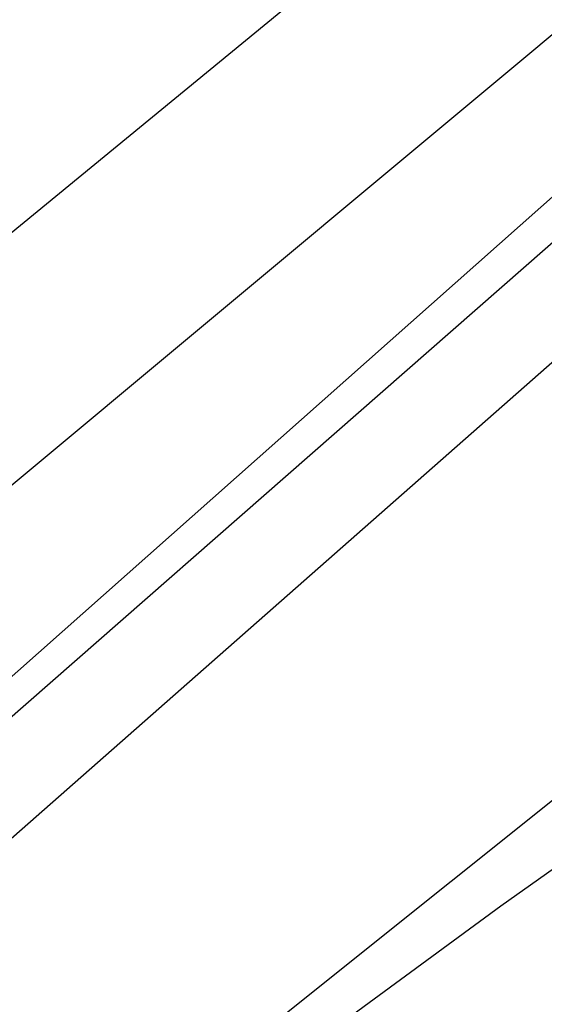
# Model space of a CAD drawing. Header units: metres. Extents: x 89795 to 94000, y 463250 to 466585.
# Tile 31 of 243: x 90949 to 90962, y 463916 to 463939. Entities that reach past the tile are written whole.
import ezdxf

# ---------------------------------------------------------------- set-up
doc = ezdxf.new("R2010")
doc.units = ezdxf.units.M
doc.layers.add('XXX_Background', color=3, linetype='Continuous')

msp = doc.modelspace()

# ---------------------------------------------------------------- linework, layer by layer
at = {"layer": 'XXX_Background'}
msp.add_lwpolyline([(90934.533, 463923.752), (90944.24, 463929.65), (90958.41, 463941.3), (90969.439, 463951.41), (90970.37, 463952.339, 0.131138), (90972.185, 463955.229)], format="xyb", dxfattribs=at)
for points in [[(90938.684, 463919.017), (90964.11, 463940.23), (90972.8, 463949.09), (90973.72, 463949.91), (90974.062, 463949.97), (90974.37, 463949.81), (90976.339, 463946.988)], [(90931.562, 463908.523), (90932.83, 463908.75), (90963.67, 463936.13), (90976.339, 463946.988)], [(90976.689, 463946.467), (90929.578, 463905.119)], [(90977.788, 463944.827), (90975.935, 463943.045), (90938.06, 463909.66), (90930.903, 463903.609)]]:
    msp.add_lwpolyline(points, dxfattribs=at)
msp.add_lwpolyline([(90984.09, 463938.13, -0.33691), (90983.02, 463933.69), (90960.65, 463917.839), (90946.11, 463907.16), (90935.2, 463898.325), (90934.86, 463898.72)], format="xyb", close=True, dxfattribs=at)

doc.saveas('drawing.dxf')
